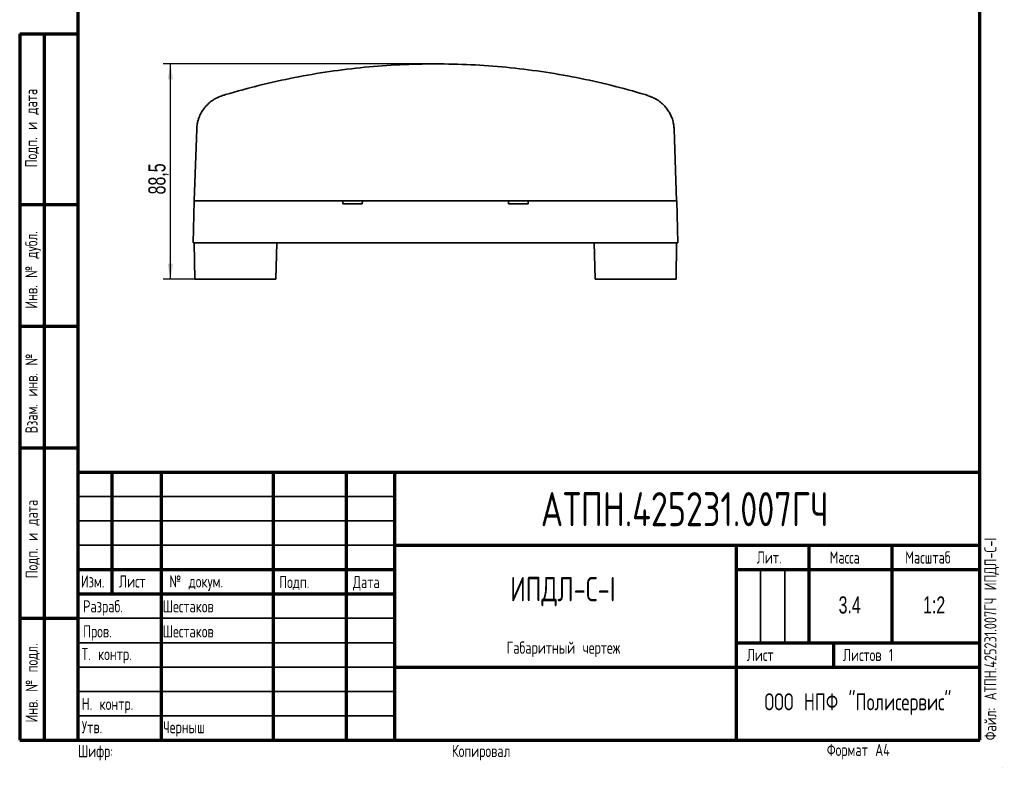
# Model space of a CAD drawing. Header units: millimetres. Extents: x 8 to 210, y -1 to 292.
# Tile 1 of 5: x 8 to 210, y -1 to 153. Entities that reach past the tile are written whole.
import ezdxf

# ---------------------------------------------------------------- set-up
doc = ezdxf.new("R2010")
doc.units = ezdxf.units.MM
doc.layers.add('ЦВЕТ_ОСНОВНОЙ_НАДПИСИ_И_РАМКИ', color=7, linetype='Continuous')
doc.layers.add('ЧЕРТЕЖ', color=234, linetype='Continuous', lineweight=25)
doc.styles.add('SLDTEXTSTYLE0', font='TXT', dxfattribs={"width": 0.7, "bigfont": 'bigfont'})
doc.styles.add('SLDTEXTSTYLE1', font='TXT', dxfattribs={"width": 0.7})
doc.styles.add('SLDTEXTSTYLE2', font='TXT', dxfattribs={"width": 0.605, "bigfont": 'bigfont'})
doc.dimstyles.new('SLDDIMSTYLE0', dxfattribs={"dimtxt": 3.5, "dimasz": 3.2, "dimexe": 0, "dimexo": 0.0625, "dimgap": 0.875, "dimtad": 2, "dimdec": 1, "dimlfac": 2, "dimrnd": 1e-09, "dimzin": 12, "dimdsep": 46, "dimtxsty": 'SLDTEXTSTYLE1', "dimsah": 1, "dimcen": 0.09, "dimadec": 0, "dimazin": 3, "dimtfac": 1, "dimtdec": 1, "dimtofl": 0, "dimtmove": 0, "dimatfit": 3, "dimfxl": 0, "dimfrac": 2, "dimtolj": 1, "dimtzin": 12, "dimarcsym": 0})

# ---------------------------------------------------------------- blocks, each defined once
blk = doc.blocks.new('_D_8')
at = {"layer": 'ЧЕРТЕЖ'}
for p, q in [((93.31, 143.85), (37.42, 143.85)), ((38.92, 99.62), (38.92, 143.85)), ((50.43, 99.62), (37.42, 99.62))]:
    blk.add_line(p, q, dxfattribs=at)
for points in [[(38.92, 143.85), (38.37, 140.65), (39.47, 140.65)], [(38.92, 99.62), (39.47, 102.82), (38.37, 102.82)]]:
    blk.add_solid(points, dxfattribs=at)
at = {"layer": 'ЧЕРТЕЖ', "insert": (34.41, 117.04), "char_height": 3.5, "attachment_point": 1, "rotation": 90, "style": 'SLDTEXTSTYLE1'}
blk.add_mtext('88,5', dxfattribs=at)

msp = doc.modelspace()

# ---------------------------------------------------------------- linework, layer by layer
at = {"color": 7, "linetype": 'Continuous', "lineweight": 35}
for p, q in [((43.805, 115.749), (44.318, 130.436)), ((142.293, 130.436), (142.805, 115.749)), ((43.575, 107.124), (43.8, 115.699)), ((43.8, 115.699), (50.297, 115.699)), ((50.301, 115.749), (43.805, 115.749)), ((44.648, 115.699), (44.648, 115.749)), ((50.297, 115.699), (74.275, 115.699)), ((50.301, 115.749), (136.309, 115.749)), ((74.273, 115.749), (74.275, 115.699)), ((74.275, 115.699), (74.305, 115.124)), ((78.336, 115.699), (78.305, 115.124)), ((78.338, 115.749), (78.336, 115.699)), ((78.336, 115.699), (108.275, 115.699)), ((108.275, 115.699), (108.273, 115.749)), ((108.305, 115.124), (108.275, 115.699)), ((112.305, 115.124), (112.336, 115.699)), ((112.336, 115.699), (112.338, 115.749)), ((112.336, 115.699), (136.314, 115.699)), ((142.805, 115.749), (136.309, 115.749)), ((136.314, 115.699), (142.811, 115.699)), ((141.963, 115.749), (141.963, 115.699)), ((142.811, 115.699), (143.036, 107.124)), ((78.305, 115.124), (74.305, 115.124)), ((112.305, 115.124), (108.305, 115.124)), ((50.073, 107.124), (43.575, 107.124)), ((43.936, 99.624), (43.805, 107.124)), ((50.073, 107.124), (136.538, 107.124)), ((60.749, 107.124), (60.553, 99.624)), ((61.024, 107.119), (60.749, 107.119)), ((61.024, 107.124), (61.024, 107.119)), ((61.463, 107.119), (61.024, 107.119)), ((61.463, 107.124), (61.463, 107.119)), ((61.826, 107.119), (61.463, 107.119)), ((61.826, 107.124), (61.826, 107.119)), ((63.303, 107.119), (61.826, 107.119)), ((63.303, 107.124), (63.303, 107.119)), ((63.551, 107.124), (63.551, 107.119)), ((64.321, 107.124), (64.321, 107.119)), ((64.758, 107.119), (64.321, 107.119)), ((64.758, 107.124), (64.758, 107.119)), ((65.528, 107.124), (65.528, 107.119)), ((66.363, 107.119), (65.573, 107.119)), ((66.363, 107.124), (66.363, 107.119)), ((66.725, 107.124), (66.725, 107.119)), ((67.157, 107.119), (66.725, 107.119)), ((67.157, 107.124), (67.157, 107.119)), ((67.778, 107.119), (67.157, 107.119)), ((67.778, 107.124), (67.778, 107.119)), ((68.235, 107.119), (67.778, 107.119)), ((68.235, 107.124), (68.235, 107.119)), ((68.489, 107.124), (68.489, 107.119)), ((69.694, 107.124), (69.694, 107.119)), ((69.938, 107.124), (69.938, 107.119)), ((70.198, 107.124), (70.198, 107.119)), ((71.38, 107.119), (70.198, 107.119)), ((71.38, 107.124), (71.38, 107.119)), ((71.678, 107.124), (71.678, 107.119)), ((72.358, 107.119), (71.678, 107.119)), ((73.024, 107.124), (73.024, 107.119)), ((73.259, 107.124), (73.259, 107.119)), ((73.876, 107.119), (73.259, 107.119)), ((74.541, 107.124), (74.541, 107.119)), ((74.658, 107.119), (74.632, 107.119)), ((74.658, 107.124), (74.658, 107.119)), ((74.91, 107.124), (74.91, 107.119)), ((75.343, 107.119), (74.91, 107.119)), ((75.343, 107.124), (75.343, 107.119)), ((75.964, 107.119), (75.343, 107.119)), ((75.964, 107.124), (75.964, 107.119)), ((76.421, 107.119), (75.964, 107.119)), ((76.421, 107.124), (76.421, 107.119)), ((76.674, 107.124), (76.674, 107.119)), ((77.88, 107.124), (77.88, 107.119)), ((78.124, 107.124), (78.124, 107.119)), ((78.351, 107.124), (78.351, 107.119)), ((78.734, 107.119), (78.351, 107.119)), ((78.734, 107.124), (78.734, 107.119)), ((78.846, 107.124), (78.846, 107.119)), ((79.228, 107.119), (78.846, 107.119)), ((79.228, 107.124), (79.228, 107.119)), ((90.113, 107.124), (90.113, 107.119)), ((91.757, 107.119), (90.113, 107.119)), ((91.757, 107.124), (91.757, 107.119)), ((92.554, 107.124), (92.554, 107.119)), ((95.052, 107.119), (92.554, 107.119)), ((95.052, 107.124), (95.052, 107.119)), ((95.851, 107.124), (95.851, 107.119)), ((97.494, 107.119), (95.851, 107.119)), ((97.494, 107.124), (97.494, 107.119)), ((111.862, 107.124), (111.862, 107.119)), ((112.723, 107.124), (112.723, 107.119)), ((112.897, 107.124), (112.897, 107.119)), ((112.96, 107.124), (112.96, 107.119)), ((113.028, 107.119), (112.96, 107.119)), ((113.028, 107.124), (113.028, 107.119)), ((113.169, 107.124), (113.169, 107.119)), ((113.936, 107.119), (113.169, 107.119)), ((113.936, 107.124), (113.936, 107.119)), ((114.029, 107.119), (113.936, 107.119)), ((114.029, 107.124), (114.029, 107.119)), ((114.109, 107.124), (114.109, 107.119)), ((115.048, 107.124), (115.048, 107.119)), ((115.09, 107.124), (115.09, 107.119)), ((115.099, 107.119), (115.09, 107.119)), ((115.3, 107.124), (115.3, 107.119)), ((115.312, 107.124), (115.312, 107.119)), ((116.098, 107.119), (115.312, 107.119)), ((116.098, 107.124), (116.098, 107.119)), ((116.252, 107.124), (116.252, 107.119)), ((116.331, 107.124), (116.331, 107.119)), ((117.135, 107.124), (117.135, 107.119)), ((117.352, 107.124), (117.352, 107.119)), ((117.646, 107.119), (117.352, 107.119)), ((117.646, 107.124), (117.646, 107.119)), ((117.95, 107.119), (117.646, 107.119)), ((117.95, 107.124), (117.95, 107.119)), ((118.244, 107.119), (117.95, 107.119)), ((118.244, 107.124), (118.244, 107.119)), ((118.4, 107.124), (118.4, 107.119)), ((119.373, 107.124), (119.373, 107.119)), ((120.033, 107.124), (120.033, 107.119)), ((120.525, 107.119), (120.033, 107.119)), ((120.772, 107.124), (120.772, 107.119)), ((120.87, 107.124), (120.87, 107.119)), ((120.919, 107.124), (120.919, 107.119)), ((121.599, 107.124), (121.599, 107.119)), ((122.084, 107.119), (121.599, 107.119)), ((122.56, 107.124), (122.56, 107.119)), ((122.642, 107.124), (122.642, 107.119)), ((123.616, 107.124), (123.616, 107.119)), ((123.703, 107.124), (123.703, 107.119)), ((124.538, 107.124), (124.538, 107.119)), ((124.609, 107.124), (124.609, 107.119)), ((125.445, 107.124), (125.445, 107.119)), ((125.585, 107.124), (125.585, 107.119)), ((125.862, 107.119), (125.585, 107.119)), ((126.058, 99.624), (125.861, 107.124)), ((143.036, 107.124), (136.538, 107.124)), ((142.806, 107.124), (142.675, 99.624)), ((50.435, 99.624), (43.936, 99.624)), ((59.803, 99.624), (50.435, 99.624)), ((60.553, 99.624), (59.803, 99.624)), ((126.808, 99.624), (126.058, 99.624)), ((126.808, 99.624), (136.176, 99.624)), ((142.675, 99.624), (136.176, 99.624))]:
    msp.add_line(p, q, dxfattribs=at)
at = {"color": 7, "linetype": 'Continuous', "lineweight": 35, "flags": 128}
for points in [[(56.351, 139.206), (56.279, 139.202), (56.202, 139.188)], [(130.408, 139.188), (130.332, 139.202), (130.303, 139.205)]]:
    msp.add_lwpolyline(points, dxfattribs=at)
at = {"color": 7, "linetype": 'Continuous', "lineweight": 35}
for points, knots in [([(50.265, 137.541), (52.598, 138.204), (57.264, 139.531), (64.375, 141.088), (71.546, 142.323), (78.771, 143.202), (86.03, 143.731), (93.305, 143.908), (100.581, 143.731), (107.84, 143.202), (115.065, 142.323), (122.236, 141.088), (129.347, 139.531), (134.013, 138.204), (136.346, 137.541)], [0, 0, 0, 0, 0.08333539, 0.16666966, 0.25000303, 0.33333573, 0.41666798, 0.5, 0.58333202, 0.66666427, 0.74999697, 0.83333034, 0.91666461, 1, 1, 1, 1]), ([(49.63, 137.35), (49.748, 137.385), (49.959, 137.449), (50.171, 137.513), (50.265, 137.541)], [0, 0, 0, 0, 0.55999433, 1, 1, 1, 1]), ([(136.346, 137.541), (136.465, 137.505), (136.678, 137.442), (136.888, 137.378), (136.981, 137.35)], [0, 0, 0, 0, 0.5600051, 1, 1, 1, 1]), ([(44.318, 130.436), (44.329, 130.622), (44.349, 130.975), (44.422, 131.47), (44.511, 131.902), (44.61, 132.271), (44.742, 132.688), (44.924, 133.157), (45.175, 133.679), (45.45, 134.155), (45.764, 134.62), (46.123, 135.072), (46.53, 135.508), (46.958, 135.9), (47.586, 136.391), (48.452, 136.929), (49.245, 137.212), (49.63, 137.35)], [0, 0, 0, 0, 0.0636499, 0.1204903, 0.1705212, 0.2137426, 0.2501554, 0.3183252, 0.3826692, 0.443205, 0.4999537, 0.5662179, 0.6297638, 0.6906533, 0.748957, 0.8783271, 1, 1, 1, 1]), ([(141.937, 132.471), (141.841, 132.739), (141.649, 133.273), (141.227, 134.049), (140.707, 134.801), (140.074, 135.504), (139.302, 136.174), (138.483, 136.692), (137.699, 137.067), (137.255, 137.218), (137.026, 137.296)], [0, 0, 0, 0, 0.132477, 0.2638508, 0.4016165, 0.5225715, 0.6610665, 0.8196294, 0.9070327, 1, 1, 1, 1]), ([(142.293, 130.436), (142.273, 130.722), (142.237, 131.241), (142.102, 131.921), (141.984, 132.311), (141.934, 132.475)], [0, 0, 0, 0, 0.4148174, 0.7535492, 1, 1, 1, 1]), ([(63.748, 107.119), (63.655, 107.119), (63.514, 107.119), (63.39, 107.119), (63.348, 107.119)], [0, 0, 0, 0, 0.6596233, 1, 1, 1, 1]), ([(64.321, 107.119), (64.201, 107.119), (63.979, 107.119), (63.715, 107.119), (63.569, 107.119), (63.557, 107.119), (63.551, 107.119)], [0, 0, 0, 0, 0.3107556, 0.5779476, 0.7780552, 1, 1, 1, 1]), ([(65.528, 107.119), (65.523, 107.119), (65.514, 107.119), (65.418, 107.119), (65.254, 107.119), (65.029, 107.119), (64.851, 107.119), (64.758, 107.119)], [0, 0, 0, 0, 0.1915071, 0.3648743, 0.5402365, 0.7575432, 1, 1, 1, 1]), ([(69.347, 107.119), (69.255, 107.119), (69.08, 107.119), (68.84, 107.119), (68.646, 107.119), (68.509, 107.119), (68.496, 107.119), (68.489, 107.119)], [0, 0, 0, 0, 0.1945904, 0.3714739, 0.5481096, 0.7612133, 1, 1, 1, 1]), ([(69.694, 107.119), (69.634, 107.119), (69.52, 107.119), (69.403, 107.119), (69.347, 107.119)], [0, 0, 0, 0, 0.52395667, 1, 1, 1, 1]), ([(69.938, 107.119), (69.895, 107.119), (69.816, 107.119), (69.732, 107.119), (69.694, 107.119)], [0, 0, 0, 0, 0.5444994, 1, 1, 1, 1]), ([(72.817, 107.119), (72.743, 107.119), (72.598, 107.119), (72.437, 107.119), (72.358, 107.119)], [0, 0, 0, 0, 0.5109627, 1, 1, 1, 1]), ([(73.024, 107.119), (73.021, 107.119), (73.016, 107.119), (72.956, 107.119), (72.869, 107.119), (72.817, 107.119)], [0, 0, 0, 0, 0.3137691, 0.5914918, 1, 1, 1, 1]), ([(74.354, 107.119), (74.285, 107.119), (74.131, 107.119), (73.966, 107.119), (73.876, 107.119)], [0, 0, 0, 0, 0.45239108, 1, 1, 1, 1]), ([(74.541, 107.119), (74.539, 107.119), (74.534, 107.119), (74.492, 107.119), (74.43, 107.119), (74.38, 107.119), (74.354, 107.119)], [0, 0, 0, 0, 0.2919563, 0.5638718, 0.7756726, 1, 1, 1, 1]), ([(77.532, 107.119), (77.441, 107.119), (77.265, 107.119), (77.026, 107.119), (76.831, 107.119), (76.695, 107.119), (76.681, 107.119), (76.674, 107.119)], [0, 0, 0, 0, 0.1945904, 0.3714739, 0.5481096, 0.7612133, 1, 1, 1, 1]), ([(77.88, 107.119), (77.82, 107.119), (77.705, 107.119), (77.588, 107.119), (77.532, 107.119)], [0, 0, 0, 0, 0.5239567, 1, 1, 1, 1]), ([(78.124, 107.119), (78.08, 107.119), (78.001, 107.119), (77.918, 107.119), (77.88, 107.119)], [0, 0, 0, 0, 0.5444994, 1, 1, 1, 1]), ([(112.475, 107.119), (112.409, 107.119), (112.284, 107.119), (112.113, 107.119), (111.974, 107.119), (111.877, 107.119), (111.867, 107.119), (111.862, 107.119)], [0, 0, 0, 0, 0.1945904, 0.3714739, 0.5481096, 0.7612133, 1, 1, 1, 1]), ([(112.723, 107.119), (112.68, 107.119), (112.599, 107.119), (112.515, 107.119), (112.475, 107.119)], [0, 0, 0, 0, 0.5239567, 1, 1, 1, 1]), ([(112.897, 107.119), (112.867, 107.119), (112.81, 107.119), (112.75, 107.119), (112.723, 107.119)], [0, 0, 0, 0, 0.54449939, 1, 1, 1, 1]), ([(113.169, 107.119), (113.163, 107.119), (113.152, 107.119), (113.063, 107.119), (113.028, 107.119)], [0, 0, 0, 0, 0.60737, 1, 1, 1, 1]), ([(114.613, 107.119), (114.558, 107.119), (114.454, 107.119), (114.312, 107.119), (114.199, 107.119), (114.121, 107.119), (114.113, 107.119), (114.109, 107.119)], [0, 0, 0, 0, 0.20430841, 0.38516462, 0.56009716, 0.76819783, 1, 1, 1, 1]), ([(115.048, 107.119), (115.046, 107.119), (115.041, 107.119), (114.994, 107.119), (114.91, 107.119), (114.777, 107.119), (114.671, 107.119), (114.613, 107.119)], [0, 0, 0, 0, 0.2087238, 0.3891243, 0.5568434, 0.76033, 1, 1, 1, 1]), ([(115.126, 107.119), (115.12, 107.119), (115.111, 107.119), (115.102, 107.119), (115.099, 107.119)], [0, 0, 0, 0, 0.6387296, 1, 1, 1, 1]), ([(115.204, 107.119), (115.198, 107.119), (115.186, 107.119), (115.158, 107.119), (115.138, 107.119), (115.126, 107.119)], [0, 0, 0, 0, 0.2683356, 0.5555922, 1, 1, 1, 1]), ([(115.279, 107.119), (115.278, 107.119), (115.275, 107.119), (115.252, 107.119), (115.219, 107.119), (115.204, 107.119)], [0, 0, 0, 0, 0.2529779, 0.6420173, 1, 1, 1, 1]), ([(115.312, 107.119), (115.311, 107.119), (115.308, 107.119), (115.302, 107.119), (115.3, 107.119)], [0, 0, 0, 0, 0.5799976, 1, 1, 1, 1]), ([(116.331, 107.119), (116.314, 107.119), (116.281, 107.119), (116.256, 107.119), (116.254, 107.119), (116.252, 107.119)], [0, 0, 0, 0, 0.3222158, 0.6364067, 1, 1, 1, 1]), ([(116.669, 107.119), (116.595, 107.119), (116.481, 107.119), (116.371, 107.119), (116.331, 107.119)], [0, 0, 0, 0, 0.6454359, 1, 1, 1, 1]), ([(117.135, 107.119), (117.132, 107.119), (117.128, 107.119), (117.078, 107.119), (116.985, 107.119), (116.843, 107.119), (116.732, 107.119), (116.669, 107.119)], [0, 0, 0, 0, 0.1745062, 0.3285653, 0.4847529, 0.7086268, 1, 1, 1, 1]), ([(118.887, 107.119), (118.83, 107.119), (118.724, 107.119), (118.596, 107.119), (118.513, 107.119), (118.452, 107.119), (118.407, 107.119), (118.402, 107.119), (118.4, 107.119)], [0, 0, 0, 0, 0.21372178, 0.40255859, 0.51848537, 0.63596428, 0.80706912, 1, 1, 1, 1]), ([(119.373, 107.119), (119.37, 107.119), (119.365, 107.119), (119.31, 107.119), (119.213, 107.119), (119.066, 107.119), (118.949, 107.119), (118.887, 107.119)], [0, 0, 0, 0, 0.2047864, 0.3860036, 0.5593429, 0.7656616, 1, 1, 1, 1]), ([(120.772, 107.119), (120.737, 107.119), (120.657, 107.119), (120.572, 107.119), (120.525, 107.119)], [0, 0, 0, 0, 0.4474675, 1, 1, 1, 1]), ([(120.87, 107.119), (120.869, 107.119), (120.867, 107.119), (120.844, 107.119), (120.812, 107.119), (120.786, 107.119), (120.772, 107.119)], [0, 0, 0, 0, 0.3009022, 0.5711896, 0.7795263, 1, 1, 1, 1]), ([(120.919, 107.119), (120.92, 107.119), (120.921, 107.119), (120.903, 107.119), (120.903, 107.119)], [0, 0, 0, 0, 0.9983359, 1, 1, 1, 1]), ([(122.412, 107.119), (122.359, 107.119), (122.256, 107.119), (122.141, 107.119), (122.084, 107.119)], [0, 0, 0, 0, 0.5109627, 1, 1, 1, 1]), ([(122.56, 107.119), (122.558, 107.119), (122.554, 107.119), (122.512, 107.119), (122.449, 107.119), (122.412, 107.119)], [0, 0, 0, 0, 0.3137691, 0.5914918, 1, 1, 1, 1]), ([(123.129, 107.119), (123.076, 107.119), (122.976, 107.119), (122.839, 107.119), (122.728, 107.119), (122.653, 107.119), (122.646, 107.119), (122.642, 107.119)], [0, 0, 0, 0, 0.2013456, 0.3795805, 0.5521561, 0.7613047, 1, 1, 1, 1]), ([(123.616, 107.119), (123.613, 107.119), (123.607, 107.119), (123.552, 107.119), (123.456, 107.119), (123.308, 107.119), (123.192, 107.119), (123.129, 107.119)], [0, 0, 0, 0, 0.2047864, 0.3860036, 0.5593429, 0.7656616, 1, 1, 1, 1]), ([(123.862, 107.119), (123.836, 107.119), (123.783, 107.119), (123.715, 107.119), (123.708, 107.119), (123.703, 107.119)], [0, 0, 0, 0, 0.24939195, 0.51268815, 1, 1, 1, 1]), ([(124.225, 107.119), (124.149, 107.119), (124.018, 107.119), (123.908, 107.119), (123.862, 107.119)], [0, 0, 0, 0, 0.5779825, 1, 1, 1, 1]), ([(124.538, 107.119), (124.481, 107.119), (124.38, 107.119), (124.272, 107.119), (124.225, 107.119)], [0, 0, 0, 0, 0.57446152, 1, 1, 1, 1]), ([(124.768, 107.119), (124.743, 107.119), (124.69, 107.119), (124.622, 107.119), (124.614, 107.119), (124.609, 107.119)], [0, 0, 0, 0, 0.249392, 0.5126881, 1, 1, 1, 1]), ([(125.132, 107.119), (125.056, 107.119), (124.924, 107.119), (124.815, 107.119), (124.768, 107.119)], [0, 0, 0, 0, 0.5779825, 1, 1, 1, 1]), ([(125.445, 107.119), (125.387, 107.119), (125.287, 107.119), (125.178, 107.119), (125.132, 107.119)], [0, 0, 0, 0, 0.5744615, 1, 1, 1, 1])]:
    msp.add_open_spline(points, degree=3, knots=knots, dxfattribs=at)
at = {"layer": 'ЦВЕТ_ОСНОВНОЙ_НАДПИСИ_И_РАМКИ', "lineweight": 70}
for p, q in [((20, 5), (20, 292)), ((205, 5), (205, 292)), ((8, 150), (20, 150)), ((8, 150), (8, 5)), ((13, 150), (13, 5)), ((8, 115), (20, 115)), ((8, 90), (20, 90)), ((8, 65), (20, 65)), ((20, 60), (205, 60)), ((27, 35), (27, 60)), ((37, 60), (37, 5)), ((60, 60), (60, 5)), ((75, 60), (75, 5)), ((85, 5), (85, 60)), ((85, 45), (205, 45)), ((155, 45), (155, 5)), ((170, 25), (170, 45)), ((187, 25), (187, 45)), ((20, 40), (85, 40)), ((155, 40), (205, 40)), ((20, 35), (85, 35)), ((8, 30), (20, 30)), ((155, 25), (205, 25)), ((175, 25), (175, 20)), ((85, 20), (205, 20)), ((8, 5), (20, 5)), ((20, 5), (205, 5))]:
    msp.add_line(p, q, dxfattribs=at)
at = {"layer": 'ЦВЕТ_ОСНОВНОЙ_НАДПИСИ_И_РАМКИ', "lineweight": 25}
for p, q in [((20, 150), (20, 5)), ((205, 68), (205, 60)), ((20, 5), (20, 60)), ((205, 5), (205, 60)), ((20, 5), (205, 5))]:
    msp.add_line(p, q, dxfattribs=at)
at = {"layer": 'ЦВЕТ_ОСНОВНОЙ_НАДПИСИ_И_РАМКИ', "lineweight": 35}
for p, q in [((20, 55), (85, 55)), ((20, 50), (85, 50)), ((20, 45), (85, 45)), ((160, 40), (160, 25)), ((165, 40), (165, 25)), ((20, 30), (85, 30)), ((20, 25), (85, 25)), ((20, 20), (85, 20)), ((20, 15), (85, 15)), ((20, 10), (85, 10))]:
    msp.add_line(p, q, dxfattribs=at)

# ---------------------------------------------------------------- texts
at = {"layer": 'ЦВЕТ_ОСНОВНОЙ_НАДПИСИ_И_РАМКИ', "color": 7, "char_height": 2.5, "attachment_point": 1, "rotation": 90, "style": 'SLDTEXTSTYLE0'}
for s, insert in [('Подп. и дата', (9.102, 122.618)), ('Инв. № дубл.', (9.144, 93.587)), ('Взам. инв. №', (9.177, 67.975)), ('Подп. и дата', (9.22, 38.226)), ('Инв. № подл.', (9.205, 8.609))]:
    msp.add_mtext(s, dxfattribs=dict(at, insert=insert))
at = {"layer": 'ЦВЕТ_ОСНОВНОЙ_НАДПИСИ_И_РАМКИ', "insert": (205.937, 4.941), "char_height": 2.5, "attachment_point": 1, "rotation": 90, "style": 'SLDTEXTSTYLE0'}
msp.add_mtext('Файл: АТПН.425231.007ГЧ ИПДЛ-С-I', dxfattribs=at)
at = {"layer": 'ЦВЕТ_ОСНОВНОЙ_НАДПИСИ_И_РАМКИ'}
for s, insert, char_height, attachment_point, style in [('АТПН.425231.007ГЧ', (144.454, 55.915), 7, 2, 'SLDTEXTSTYLE0'), ('Лит.', (159.241, 43.743), 2.5, 1, 'SLDTEXTSTYLE0'), ('Масса', (174.197, 43.743), 2.5, 1, 'SLDTEXTSTYLE0'), ('Масштаб', (189.706, 43.743), 2.5, 1, 'SLDTEXTSTYLE0'), ('Изм.', (20.563, 38.821), 2.5, 1, 'SLDTEXTSTYLE0'), ('Лист', (28.365, 38.821), 2.5, 1, 'SLDTEXTSTYLE0'), ('№ докум.', (38.707, 38.821), 2.5, 1, 'SLDTEXTSTYLE0'), ('Подп.', (61.26, 38.698), 2.5, 1, 'SLDTEXTSTYLE0'), ('Дата', (76.379, 38.698), 2.5, 1, 'SLDTEXTSTYLE0'), ('ИПДЛ-С-I', (119.461, 38.502), 5, 2, 'SLDTEXTSTYLE0'), ('3.4', (178.311, 34.498), 3.5, 2, 'SLDTEXTSTYLE1'), ('1:2', (195.632, 34.492), 3.5, 2, 'SLDTEXTSTYLE1'), ('Разраб.', (21.018, 33.711), 2.5, 1, 'SLDTEXTSTYLE0'), ('Шестаков', (37.353, 33.711), 2.5, 1, 'SLDTEXTSTYLE0'), ('Пров.', (21.018, 28.564), 2.5, 1, 'SLDTEXTSTYLE0'), ('Шестаков', (37.353, 28.564), 2.5, 1, 'SLDTEXTSTYLE0'), ('Габаритный чертеж', (119.557, 25.228), 2.5, 2, 'SLDTEXTSTYLE0'), ('Т. контр.', (20.738, 23.902), 2.5, 1, 'SLDTEXTSTYLE0'), ('Лист', (157.205, 23.728), 2.5, 1, 'SLDTEXTSTYLE0'), ('Листов 1', (176.921, 23.728), 2.5, 1, 'SLDTEXTSTYLE0'), ('ООО НПФ "Полисервис"', (180.003, 14.603), 3.5, 2, 'SLDTEXTSTYLE0'), ('Н. контр.', (20.738, 13.669), 2.5, 1, 'SLDTEXTSTYLE0'), ('Утв.', (20.738, 8.895), 2.5, 1, 'SLDTEXTSTYLE0'), ('Черныш', (37.444, 8.895), 2.5, 1, 'SLDTEXTSTYLE0'), ('Копировал', (96.68, 4.011), 2.5, 1, 'SLDTEXTSTYLE0'), ('Формат A4', (173.631, 4.226), 2.5, 1, 'SLDTEXTSTYLE0'), ('Версия 3', (209.458, -0.671), 0.1, 1, 'SLDTEXTSTYLE2')]:
    msp.add_mtext(s, dxfattribs=dict(at, insert=insert, char_height=char_height, attachment_point=attachment_point, style=style))
at = {"layer": 'ЦВЕТ_ОСНОВНОЙ_НАДПИСИ_И_РАМКИ', "color": 7, "insert": (19.956, 3.976), "char_height": 2.5, "attachment_point": 1, "style": 'SLDTEXTSTYLE0'}
msp.add_mtext('Шифр:', dxfattribs=at)

# ---------------------------------------------------------------- dimensions: what is measured, and where the dimension line sits
at = {"layer": 'ЧЕРТЕЖ'}
dim = msp.add_linear_dim(base=(38.923817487, 143.848813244), p1=(50.434791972, 99.623813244), p2=(93.305440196, 143.848813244), angle=90, dimstyle='SLDDIMSTYLE0', dxfattribs=at)
dim.commit()
dim.dimension.update_dxf_attribs({"geometry": '_D_8', "text_midpoint": (38.923817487, 121.545648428), "dimtype": 160})

doc.saveas('drawing.dxf')
